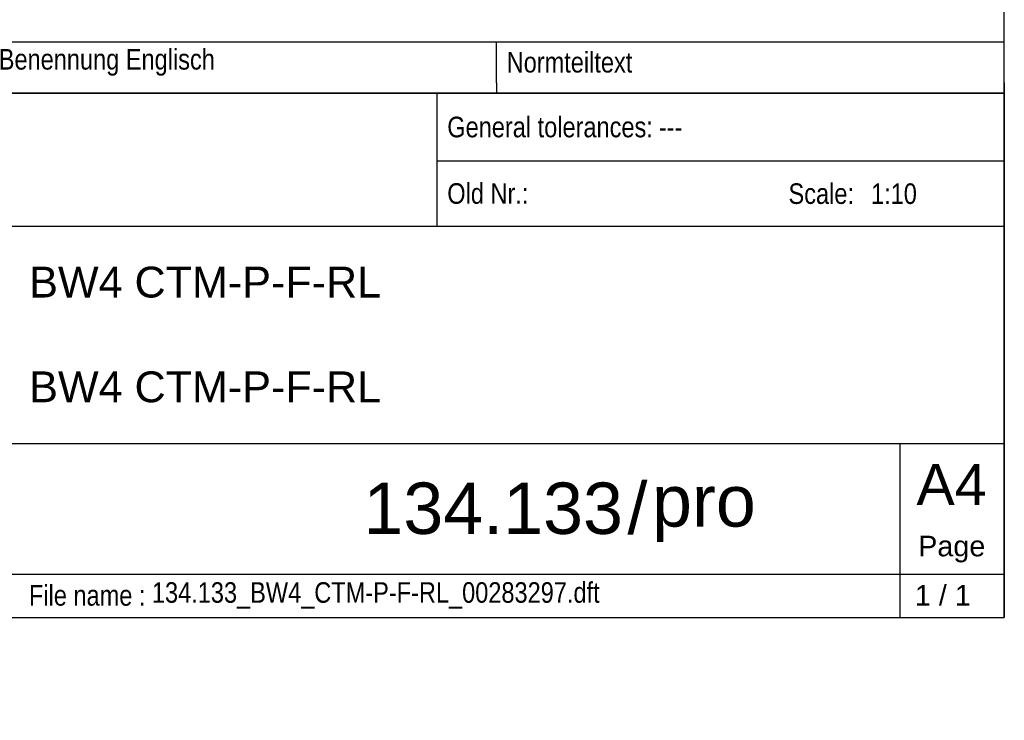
# Model space of a CAD drawing. Header units: millimetres. Extents: x 0 to 287, y 0 to 200.
# Tile 20 of 38: x 191 to 287, y 0 to 68. Entities that reach past the tile are written whole.
import ezdxf
from ezdxf import colors
from ezdxf.entities.mleader import LeaderData, LeaderLine
from ezdxf.math import Vec2, Vec3

# ---------------------------------------------------------------- set-up
doc = ezdxf.new("R2010")
doc.units = ezdxf.units.MM
for name, color, linetype in [('Cartouche', 7, 'Continuous'), ('Défaut', 7, 'Continuous'), ('Format', 7, 'Continuous'), ('Marges', 7, 'Continuous')]:
    doc.layers.add(name, color=color, linetype=linetype)

# ---------------------------------------------------------------- blocks, each defined once
blk = doc.blocks.new('_Dot')
at = {"color": 0, "linetype": 'ByBlock', "lineweight": -2}
blk.add_line((-0.5, 0), (-1, 0), dxfattribs=at)
at = {"color": 0, "linetype": 'ByBlock', "const_width": 0.5}
blk.add_lwpolyline([(-0.25, 0, 1), (0.25, 0, 1)], format="xyb", close=True, dxfattribs=at)

msp = doc.modelspace()

# ---------------------------------------------------------------- linework, layer by layer
at = {"layer": 'Cartouche', "color": 7, "linetype": 'Continuous'}
for p, q in [((287.0057, 60.9923), (97.0057, 60.9923)), ((231.8277, 60.9922), (231.8277, 48.07)), ((231.8277, 54.4022), (287.0056, 54.4022)), ((153.4656, 48.07), (287.0056, 48.07)), ((150.4656, 26.92), (287.0056, 26.92)), ((276.8457, 26.92), (276.8455, 10)), ((174.3656, 14.23), (287.0056, 14.23))]:
    msp.add_line(p, q, dxfattribs=at)
at = {"layer": 'Défaut', "color": 7, "linetype": 'Continuous'}
for p, q in [((97.0056, 65.9923), (287.0056, 65.9923)), ((237.6056, 61.9923), (237.6056, 65.9923)), ((287.0056, 61.9923), (287.0056, 65.9923)), ((237.6056, 61.9923), (237.6056, 60.9923)), ((287.0056, 61.9923), (287.0056, 60.9923)), ((97.0056, 60.9923), (287.0056, 60.9923)), ((97.0056, 60.9923), (287.0056, 60.9923)), ((287.0056, 60.9922), (287.0056, 9.9915)), ((97.0056, 9.9915), (287.0056, 9.9915))]:
    msp.add_line(p, q, dxfattribs=at)
at = {"layer": 'Marges', "color": 7, "linetype": 'Continuous'}
for p, q in [((287, 10), (287, 200)), ((10, 10), (287, 10))]:
    msp.add_line(p, q, dxfattribs=at)

# ---------------------------------------------------------------- texts
at = {"layer": 'Cartouche', "char_height": 2}
for s, insert, width, attachment_point in [('{\\fArial Narrow|b0||i0||c0|p34;\\C7;\\H2.;\\W1.;General tolerances:}', (232.8277, 57.6935), 29.58847, 4), ('{\\fArial Narrow|b0||i0||c0|p34;\\C7;\\H2.;\\W1.;---}', (253.4082, 57.6969), 32.774717, 4), ('{\\fArial Narrow|b0||i0||c0|p34;\\C7;\\H2.;\\W1.;Old Nr.:}', (232.8277, 51.2269), 13.043037, 4), ('{\\fArial Narrow|b0||i0||c0|p34;\\C7;\\H2.;\\W1.;Scale:}', (266.0177, 51.2128), 9.626832, 4), ('{\\fArial|b0||i0||c0|p34;\\C7;\\H2.;\\W1.;Page}', (281.8945, 16.6481), 9.662494, 5), ('{\\fArial Narrow|b0||i0||c0|p34;\\C7;\\H2.;\\W1.;File name :}', (192.1425, 12.1368), 19.97745, 4), ('{\\fArial Narrow|b0||i0||c0|p34;\\C7;\\H2.;\\W1.;134.133_BW4_CTM-P-F-RL_00283297.dft}', (204.1007, 12.1448), 71.671298, 4)]:
    msp.add_mtext(s, dxfattribs=dict(at, insert=insert, width=width, attachment_point=attachment_point))
at = {"layer": 'Défaut'}
for s, insert, char_height, width, attachment_point in [('{\\fArial Narrow|b0||i0||c0|p34;\\C7;\\H2.;\\W1.;Benennung Englisch}', (189.2056, 63.9923), 2, 47.4, 4), ('{\\fArial Narrow|b0||i0||c0|p34;\\C7;\\H2.;\\W1.;Normteiltext}', (238.6056, 63.9923), 2, 47.4, 4), ('{\\fArial Narrow|b0||i0||c0|p34;\\C7;\\H2.;\\W1.;1:10}', (274.0424, 51.208), 2, 11.732802, 4), ('{\\fArial|b0||i0||c0|p34;\\C7;\\H3.;\\W1.;BW4 CTM-P-F-RL}', (192.1684, 42.6027), 3, 93.809481, 4), ('{\\fArial|b0||i0||c0|p34;\\C7;\\H3.;\\W1.;BW4 CTM-P-F-RL}', (192.1684, 32.4144), 3, 93.809481, 4), ('{\\fArial|b0||i0||c0|p34;\\C7;\\H5.;\\W1.;134.133}', (249.9159, 20.5922), 5, 57.728847, 6), ('{\\fArial|b0||i0||c0|p34;\\C7;\\H5.;\\W1.;/}', (251.3214, 20.5914), 5, 2.696999, 5), ('{\\fArial|b0||i0||c0|p34;\\C7;\\H5.;\\W1.;pro}', (252.742, 20.5871), 5, 21.11407, 4)]:
    msp.add_mtext(s, dxfattribs=dict(at, insert=insert, char_height=char_height, width=width, attachment_point=attachment_point))
at = {"layer": 'Format', "insert": (281.8756, 22.938), "char_height": 4, "width": 9.790145, "attachment_point": 5}
msp.add_mtext('{\\fArial|b0||i0||c0|p34;\\C7;\\H4.;\\W1.;A4}', dxfattribs=at)

# ---------------------------------------------------------------- leaders
at = {"layer": 'Cartouche', "color": 7, "linetype": 'Continuous'}
ml = msp.add_multileader_mtext('Standard', dxfattribs=at)
ml.set_content('{\\pxsm0.9;\\fArial|b0||i0||c0|p34;\\W1.;1 / 1\\P}', color=256)
ml.set_leader_properties()
ml.set_arrow_properties(name='DOT')
ml.build(insert=Vec2(0, 0))
ml.multileader.update_dxf_attribs({"leader_type": 0, "dogleg_length": 0, "arrow_head_size": 2})
ctx = ml.context
ctx.base_point, ctx.char_height, ctx.arrow_head_size, ctx.landing_gap_size = Vec3(276.7181, 12.1471), 2, 2, 0.7
ctx.text_align_type = 1
notes = []
notes.append((ctx, [(0, (0, 0, 0), (0, 0), (1, 0), 1, [])]))
ctx.mtext.insert, ctx.mtext.alignment = Vec3(281.0261, 13.1641), 2
for ctx, leaders in notes:
    for number, flags, end, landing, length, lines in leaders:
        leader = LeaderData()
        leader.index, (leader.has_last_leader_line, leader.has_dogleg_vector, leader.attachment_direction) = number, flags
        leader.last_leader_point, leader.dogleg_vector, leader.dogleg_length = Vec3(end), Vec3(landing), length
        for number, points, colour, breaks in lines:
            line = LeaderLine()
            line.index, line.vertices, line.color, line.breaks = number, Vec3.list(points), colors.encode_raw_color(colour), breaks
            leader.lines.append(line)
        ctx.leaders.append(leader)

doc.saveas('drawing.dxf')
